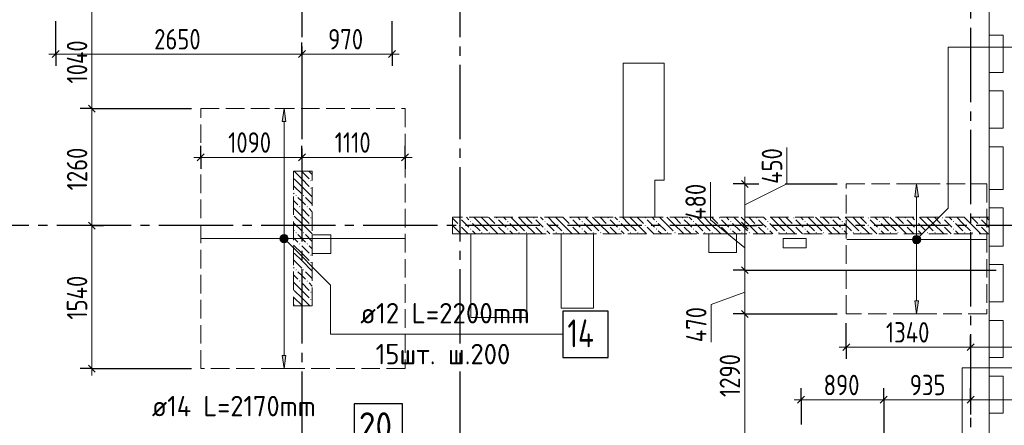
# Model space of a CAD drawing. Header units: millimetres. Extents: x 0 to 32165, y 0 to 42000.
# Tile 10 of 12: x 11585 to 22186, y 30320 to 34687. Entities that reach past the tile are written whole.
import ezdxf

# ---------------------------------------------------------------- set-up
doc = ezdxf.new("R2010")
doc.units = ezdxf.units.MM
doc.linetypes.add('______2', pattern=[270, 200, -70])
doc.linetypes.add('______5', pattern=[1100, 800, -100, 100, -100])
for name, color, linetype, lineweight in [('Standard', 7, 'Continuous', 25), ('ДОП Верх по У', 7, 'Continuous', 25), ('ЖБ Пилон', 180, 'Continuous', 25), ('Оси', 40, '______5', 18), ('Позиционная метка номер позиции', 7, 'Continuous', 13), ('Примечания', 7, 'Continuous', 25)]:
    doc.layers.add(name, color=color, linetype=linetype, lineweight=lineweight)
doc.layers.add('ЖБ Перекрытие верхний уровень', color=7, linetype='Continuous', lineweight=25, true_color=0xe0e0ff)
doc.layers.add('ЖБ Стена верхний уровень', color=7, linetype='Continuous', lineweight=25, true_color=0x006e00)
doc.styles.add('GOST 2.304-81', font='txt')
doc.styles.add('ISOCPEUR', font='txt')

msp = doc.modelspace()

# ---------------------------------------------------------------- hatches: boundary and pattern name
at = {"layer": 'ДОП Верх по У', "linetype": 'Continuous', "lineweight": 13, "transparency": 33554687}
for points in [[(14452, 33590), (14432, 33730), (14412, 33590)], [(21262, 32780), (21242, 32920), (21222, 32780)], [(14394, 32330), (14469, 32330), (14464, 32349)], [(14394, 32330), (14464, 32349), (14399, 32349)], [(14399, 32349), (14464, 32349), (14450, 32362)], [(14399, 32349), (14450, 32362), (14413, 32362)], [(14413, 32362), (14450, 32362), (14432, 32367)], [(21204, 32320), (21279, 32320), (21274, 32339)], [(21204, 32320), (21274, 32339), (21210, 32339)], [(21210, 32339), (21274, 32339), (21261, 32352)], [(21210, 32339), (21261, 32352), (21223, 32352)], [(21223, 32352), (21261, 32352), (21242, 32357)], [(14399, 32311), (14469, 32330), (14394, 32330)], [(14399, 32311), (14464, 32311), (14469, 32330)], [(14413, 32298), (14464, 32311), (14399, 32311)], [(14413, 32298), (14450, 32298), (14464, 32311)], [(14450, 32298), (14413, 32298), (14432, 32292)], [(21210, 32301), (21279, 32320), (21204, 32320)], [(21210, 32301), (21274, 32301), (21279, 32320)], [(21223, 32288), (21274, 32301), (21210, 32301)], [(21223, 32288), (21261, 32288), (21274, 32301)], [(21261, 32288), (21223, 32288), (21242, 32282)]]:
    msp.add_hatch(color=7, dxfattribs=at).paths.add_polyline_path(points)
for points in [[(21262, 31660), (21242, 31520), (21222, 31660)], [(14452, 31070), (14432, 30930), (14412, 31070)]]:
    msp.add_hatch(color=7, dxfattribs=at).paths.add_polyline_path(points, flags=16)
at = {"layer": 'ЖБ Пилон', "linetype": 'Continuous', "lineweight": 18, "transparency": 33554687}
for points in [[(14714, 32953), (14721, 32960), (14727, 32953), (14721, 32947)], [(14714, 32873), (14721, 32880), (14727, 32873), (14721, 32867)], [(14554, 32793), (14561, 32800), (14567, 32793), (14561, 32787)], [(14634, 32793), (14641, 32800), (14647, 32793), (14641, 32787)], [(14594, 32673), (14601, 32680), (14607, 32673), (14601, 32667)], [(14674, 32673), (14681, 32680), (14687, 32673), (14681, 32667)], [(14714, 32553), (14721, 32560), (14727, 32553), (14721, 32547)], [(14714, 32473), (14721, 32480), (14727, 32473), (14721, 32467)], [(14554, 32393), (14561, 32400), (14567, 32393), (14561, 32387)], [(14634, 32393), (14641, 32400), (14647, 32393), (14641, 32387)], [(14594, 32273), (14601, 32280), (14607, 32273), (14601, 32267)], [(14674, 32273), (14681, 32280), (14687, 32273), (14681, 32267)], [(14714, 32153), (14721, 32160), (14727, 32153), (14721, 32147)], [(14714, 32073), (14721, 32080), (14727, 32073), (14721, 32067)], [(14554, 31993), (14561, 32000), (14567, 31993), (14561, 31987)], [(14634, 31993), (14641, 32000), (14647, 31993), (14641, 31987)], [(14594, 31873), (14601, 31880), (14607, 31873), (14601, 31867)], [(14674, 31873), (14681, 31880), (14687, 31873), (14681, 31867)], [(14714, 31753), (14721, 31760), (14727, 31753), (14721, 31747)], [(14714, 31673), (14721, 31680), (14727, 31673), (14721, 31667)]]:
    msp.add_hatch(color=7, dxfattribs=at).paths.add_polyline_path(points, flags=16)
at = {"layer": 'ЖБ Стена верхний уровень', "linetype": 'Continuous', "lineweight": 18, "transparency": 33554687}
for points in [[(16314, 32553), (16321, 32560), (16327, 32553), (16321, 32547)], [(16714, 32553), (16721, 32560), (16727, 32553), (16721, 32547)], [(17114, 32553), (17121, 32560), (17127, 32553), (17121, 32547)], [(17514, 32553), (17521, 32560), (17527, 32553), (17521, 32547)], [(17914, 32553), (17921, 32560), (17927, 32553), (17921, 32547)], [(18314, 32553), (18321, 32560), (18327, 32553), (18321, 32547)], [(18714, 32553), (18721, 32560), (18727, 32553), (18721, 32547)], [(19114, 32553), (19121, 32560), (19127, 32553), (19121, 32547)], [(19514, 32553), (19521, 32560), (19527, 32553), (19521, 32547)], [(19914, 32553), (19921, 32560), (19927, 32553), (19921, 32547)], [(20314, 32553), (20321, 32560), (20327, 32553), (20321, 32547)], [(20714, 32553), (20721, 32560), (20727, 32553), (20721, 32547)], [(21114, 32553), (21121, 32560), (21127, 32553), (21121, 32547)], [(21514, 32553), (21521, 32560), (21527, 32553), (21521, 32547)], [(21914, 32553), (21921, 32560), (21927, 32553), (21921, 32547)], [(16314, 32473), (16321, 32480), (16327, 32473), (16321, 32467)], [(16434, 32513), (16441, 32520), (16447, 32513), (16441, 32507)], [(16714, 32473), (16721, 32480), (16727, 32473), (16721, 32467)], [(16834, 32513), (16841, 32520), (16847, 32513), (16841, 32507)], [(17114, 32473), (17121, 32480), (17127, 32473), (17121, 32467)], [(17234, 32513), (17241, 32520), (17247, 32513), (17241, 32507)], [(17514, 32473), (17521, 32480), (17527, 32473), (17521, 32467)], [(17634, 32513), (17641, 32520), (17647, 32513), (17641, 32507)], [(17914, 32473), (17921, 32480), (17927, 32473), (17921, 32467)], [(18034, 32513), (18041, 32520), (18047, 32513), (18041, 32507)], [(18314, 32473), (18321, 32480), (18327, 32473), (18321, 32467)], [(18434, 32513), (18441, 32520), (18447, 32513), (18441, 32507)], [(18714, 32473), (18721, 32480), (18727, 32473), (18721, 32467)], [(18834, 32513), (18841, 32520), (18847, 32513), (18841, 32507)], [(19114, 32473), (19121, 32480), (19127, 32473), (19121, 32467)], [(19234, 32513), (19241, 32520), (19247, 32513), (19241, 32507)], [(19514, 32473), (19521, 32480), (19527, 32473), (19521, 32467)], [(19634, 32513), (19641, 32520), (19647, 32513), (19641, 32507)], [(19914, 32473), (19921, 32480), (19927, 32473), (19921, 32467)], [(20034, 32513), (20041, 32520), (20047, 32513), (20041, 32507)], [(20314, 32473), (20321, 32480), (20327, 32473), (20321, 32467)], [(20434, 32513), (20441, 32520), (20447, 32513), (20441, 32507)], [(20714, 32473), (20721, 32480), (20727, 32473), (20721, 32467)], [(20834, 32513), (20841, 32520), (20847, 32513), (20841, 32507)], [(21114, 32473), (21121, 32480), (21127, 32473), (21121, 32467)], [(21234, 32513), (21241, 32520), (21247, 32513), (21241, 32507)], [(21514, 32473), (21521, 32480), (21527, 32473), (21521, 32467)], [(21634, 32513), (21641, 32520), (21647, 32513), (21641, 32507)], [(21914, 32473), (21921, 32480), (21927, 32473), (21921, 32467)], [(16244, 32397), (16247, 32393), (16244, 32390)], [(16434, 32433), (16441, 32440), (16447, 32433), (16441, 32427)], [(16554, 32393), (16561, 32400), (16567, 32393), (16561, 32387)], [(16634, 32393), (16641, 32400), (16647, 32393), (16641, 32387)], [(16834, 32433), (16841, 32440), (16847, 32433), (16841, 32427)], [(16954, 32393), (16961, 32400), (16967, 32393), (16961, 32387)], [(17034, 32393), (17041, 32400), (17047, 32393), (17041, 32387)], [(17234, 32433), (17241, 32440), (17247, 32433), (17241, 32427)], [(17354, 32393), (17361, 32400), (17367, 32393), (17361, 32387)], [(17434, 32393), (17441, 32400), (17447, 32393), (17441, 32387)], [(17634, 32433), (17641, 32440), (17647, 32433), (17641, 32427)], [(17754, 32393), (17761, 32400), (17767, 32393), (17761, 32387)], [(17834, 32393), (17841, 32400), (17847, 32393), (17841, 32387)], [(18034, 32433), (18041, 32440), (18047, 32433), (18041, 32427)], [(18154, 32393), (18161, 32400), (18167, 32393), (18161, 32387)], [(18234, 32393), (18241, 32400), (18247, 32393), (18241, 32387)], [(18434, 32433), (18441, 32440), (18447, 32433), (18441, 32427)], [(18554, 32393), (18561, 32400), (18567, 32393), (18561, 32387)], [(18634, 32393), (18641, 32400), (18647, 32393), (18641, 32387)], [(18834, 32433), (18841, 32440), (18847, 32433), (18841, 32427)], [(18954, 32393), (18961, 32400), (18967, 32393), (18961, 32387)], [(19034, 32393), (19041, 32400), (19047, 32393), (19041, 32387)], [(19234, 32433), (19241, 32440), (19247, 32433), (19241, 32427)], [(19354, 32393), (19361, 32400), (19367, 32393), (19361, 32387)], [(19434, 32393), (19441, 32400), (19447, 32393), (19441, 32387)], [(19634, 32433), (19641, 32440), (19647, 32433), (19641, 32427)], [(19754, 32393), (19761, 32400), (19767, 32393), (19761, 32387)], [(19834, 32393), (19841, 32400), (19847, 32393), (19841, 32387)], [(20034, 32433), (20041, 32440), (20047, 32433), (20041, 32427)], [(20154, 32393), (20161, 32400), (20167, 32393), (20161, 32387)], [(20234, 32393), (20241, 32400), (20247, 32393), (20241, 32387)], [(20434, 32433), (20441, 32440), (20447, 32433), (20441, 32427)], [(20554, 32393), (20561, 32400), (20567, 32393), (20561, 32387)], [(20634, 32393), (20641, 32400), (20647, 32393), (20641, 32387)], [(20834, 32433), (20841, 32440), (20847, 32433), (20841, 32427)], [(20954, 32393), (20961, 32400), (20967, 32393), (20961, 32387)], [(21034, 32393), (21041, 32400), (21047, 32393), (21041, 32387)], [(21234, 32433), (21241, 32440), (21247, 32433), (21241, 32427)], [(21354, 32393), (21361, 32400), (21367, 32393), (21361, 32387)], [(21434, 32393), (21441, 32400), (21447, 32393), (21441, 32387)], [(21634, 32433), (21641, 32440), (21647, 32433), (21641, 32427)], [(21754, 32393), (21761, 32400), (21767, 32393), (21761, 32387)], [(21834, 32393), (21841, 32400), (21847, 32393), (21841, 32387)]]:
    msp.add_hatch(color=7, dxfattribs=at).paths.add_polyline_path(points, flags=16)
at = {"layer": 'Позиционная метка номер позиции', "linetype": 'Continuous', "lineweight": 13, "transparency": 33554687}
for points in [[(14388, 32341), (14420, 32373), (14400, 32362)], [(14420, 32373), (14388, 32341), (14388, 32319)], [(14420, 32373), (14388, 32319), (14443, 32373)], [(14443, 32373), (14388, 32319), (14400, 32298)], [(14388, 32341), (14420, 32373), (14400, 32362)], [(14420, 32373), (14388, 32341), (14388, 32319)], [(14420, 32373), (14388, 32319), (14443, 32373)], [(14443, 32373), (14388, 32319), (14400, 32298)], [(14443, 32373), (14400, 32298), (14463, 32362)], [(14443, 32373), (14400, 32298), (14463, 32362)], [(14463, 32362), (14400, 32298), (14420, 32287)], [(14463, 32362), (14400, 32298), (14420, 32287)], [(14463, 32362), (14420, 32287), (14475, 32341)], [(14463, 32362), (14420, 32287), (14475, 32341)], [(14475, 32341), (14420, 32287), (14443, 32287)], [(14475, 32341), (14420, 32287), (14443, 32287)], [(14475, 32341), (14443, 32287), (14475, 32319)], [(14475, 32341), (14443, 32287), (14475, 32319)], [(21199, 32331), (21274, 32288), (21210, 32352)], [(21210, 32352), (21285, 32309), (21231, 32363)], [(21210, 32352), (21274, 32288), (21285, 32309)], [(21231, 32363), (21285, 32309), (21285, 32331)], [(21231, 32363), (21285, 32331), (21253, 32363)], [(21253, 32363), (21285, 32331), (21274, 32352)], [(14475, 32319), (14443, 32287), (14463, 32298)], [(14475, 32319), (14443, 32287), (14463, 32298)], [(21199, 32309), (21253, 32277), (21199, 32331)], [(21199, 32331), (21253, 32277), (21274, 32288)], [(21231, 32277), (21199, 32309), (21210, 32288)], [(21199, 32309), (21231, 32277), (21253, 32277)]]:
    msp.add_hatch(color=7, dxfattribs=at).paths.add_polyline_path(points)

# ---------------------------------------------------------------- linework, layer by layer
at = {"layer": 'Standard', "color": 251, "linetype": 'Continuous', "lineweight": -3, "true_color": 0x656565, "transparency": 33554687}
for p, q in [((11974, 34317), (11974, 34670)), ((15594, 34317), (15594, 34670)), ((11974, 34317), (11974, 34442)), ((14624, 34317), (14624, 34442)), ((15594, 34317), (15594, 34442)), ((11974, 34317), (11974, 34192)), ((14624, 34317), (14624, 34192)), ((14624, 34317), (14624, 34317)), ((15594, 34317), (15594, 34192)), ((12362, 33730), (12237, 33730)), ((12362, 33730), (12487, 33730)), ((12362, 33730), (13434, 33730)), ((13534, 33205), (13534, 33330)), ((14624, 33205), (14624, 33330)), ((15734, 33205), (15734, 33330)), ((13534, 33205), (13534, 33080)), ((13534, 33205), (13534, 33205)), ((14624, 33205), (14624, 33080)), ((14624, 33205), (14624, 33205)), ((15734, 33205), (15734, 33080)), ((15734, 33205), (15734, 33205)), ((19392, 32920), (19267, 32920)), ((19392, 32920), (19517, 32920)), ((19392, 32920), (19543, 32920)), ((12362, 32470), (12237, 32470)), ((12362, 32470), (12487, 32470)), ((12362, 32470), (12362, 32470)), ((19392, 32470), (19267, 32470)), ((19392, 32470), (19517, 32470)), ((19392, 32470), (19392, 32470)), ((19392, 31990), (19267, 31990)), ((19392, 31990), (19517, 31990)), ((19392, 31520), (19267, 31520)), ((19392, 31520), (19517, 31520)), ((20485, 31161), (20485, 31420)), ((20485, 31161), (20485, 31286)), ((21824, 31161), (21824, 31286)), ((20485, 31161), (20485, 31036)), ((21824, 31161), (21824, 31036)), ((21824, 31161), (21824, 31161)), ((12362, 30930), (12237, 30930)), ((12362, 30930), (12487, 30930)), ((12362, 30930), (13434, 30930)), ((19999, 30594), (19999, 30719)), ((20889, 30594), (20889, 30719)), ((21824, 30594), (21824, 30719)), ((19999, 30594), (19999, 30469)), ((19999, 30594), (19999, 30330)), ((20889, 30594), (20889, 30469)), ((20889, 30594), (20889, 29130)), ((21824, 30594), (21824, 30469)), ((21824, 30594), (21824, 30436))]:
    msp.add_line(p, q, dxfattribs=at)
at = {"layer": 'Standard', "color": 7, "linetype": 'Continuous', "lineweight": 13, "transparency": 33554687}
for p, q in [((12362, 34770), (12362, 33730)), ((11974, 34317), (11899, 34317)), ((11974, 34317), (14624, 34317)), ((14624, 34317), (15594, 34317)), ((15594, 34317), (15669, 34317)), ((12362, 33730), (12362, 32470)), ((19845, 32920), (19845, 33311)), ((13534, 33205), (13459, 33205)), ((13534, 33205), (14624, 33205)), ((14624, 33205), (15734, 33205)), ((15734, 33205), (15809, 33205)), ((19392, 32920), (19392, 32995)), ((19023, 32532), (19023, 32939)), ((19392, 32695), (19845, 32920)), ((12362, 32470), (12362, 30930)), ((19392, 32230), (19023, 32532)), ((19392, 32470), (19392, 31990)), ((19392, 31755), (19030, 31622)), ((19030, 31622), (19030, 31215)), ((20485, 31161), (20410, 31161)), ((20485, 31161), (21824, 31161)), ((21824, 31161), (23074, 31161)), ((12362, 30930), (12362, 30855)), ((19999, 30594), (19924, 30594)), ((19999, 30594), (20889, 30594)), ((20889, 30594), (21824, 30594)), ((21824, 30594), (23074, 30594))]:
    msp.add_line(p, q, dxfattribs=at)
at = {"layer": 'Standard', "color": 7, "linetype": 'Continuous', "lineweight": 25, "transparency": 33554687}
for p, q in [((11936, 34280), (12011, 34355)), ((14586, 34280), (14661, 34355)), ((15557, 34280), (15631, 34355)), ((12324, 33767), (12399, 33692)), ((13497, 33167), (13571, 33242)), ((14586, 33167), (14661, 33242)), ((15696, 33167), (15772, 33242)), ((19355, 32957), (19430, 32882)), ((12324, 32508), (12399, 32433)), ((19355, 32508), (19430, 32433)), ((19355, 32028), (19430, 31953)), ((19355, 31557), (19430, 31482)), ((20448, 31124), (20522, 31199)), ((21786, 31124), (21861, 31199)), ((12324, 30967), (12399, 30892)), ((19961, 30557), (20036, 30632)), ((20851, 30557), (20926, 30632)), ((21786, 30557), (21861, 30632))]:
    msp.add_line(p, q, dxfattribs=at)
at = {"layer": 'Standard', "color": 7, "linetype": 'Continuous', "lineweight": 13, "transparency": 33554687}
for points in [[(7674, 17930), (22024, 17930), (22024, 39170), (7674, 39170), (7674, 17930)], [(19392, 32920), (19392, 32615), (19392, 32615), (19392, 32470)], [(19392, 31990), (19392, 31945), (19392, 31945), (19392, 31520)], [(19392, 31520), (19392, 30713), (19392, 30713), (19392, 30230)]]:
    msp.add_lwpolyline(points, dxfattribs=at)
at = {"layer": 'Standard', "color": 251, "linetype": 'Continuous', "lineweight": -3, "true_color": 0x656565, "transparency": 33554687}
for points in [[(19828, 32920), (19864, 32920), (19864, 32920), (20385, 32920)], [(19392, 31990), (19399, 31990), (19399, 31990), (19651, 31990), (19651, 31990), (19713, 31990), (19713, 31990), (19751, 31990), (19751, 31990), (19752, 31990), (19752, 31990), (19763, 31990), (19763, 31990), (19772, 31990), (19772, 31990), (19814, 31990), (19814, 31990), (19815, 31990), (19815, 31990), (19821, 31990), (19821, 31990), (19823, 31990), (19823, 31990), (22099, 31990)], [(19392, 31520), (19558, 31520), (19558, 31520), (19653, 31520), (19653, 31520), (19710, 31520), (19710, 31520), (19712, 31520), (19712, 31520), (19729, 31520), (19729, 31520), (19743, 31520), (19743, 31520), (19806, 31520), (19806, 31520), (19808, 31520), (19808, 31520), (19818, 31520), (19818, 31520), (19821, 31520), (19821, 31520), (20385, 31520)]]:
    msp.add_lwpolyline(points, dxfattribs=at)
at = {"layer": 'ДОП Верх по У', "color": 251, "linetype": 'Continuous', "lineweight": 13, "true_color": 0x494949, "transparency": 33554687}
for p, q in [((14432, 33730), (14332, 33730)), ((14432, 33730), (14412, 33590)), ((14452, 33590), (14432, 33730)), ((14432, 33730), (14532, 33730)), ((14432, 33730), (14432, 33730)), ((14412, 33590), (14452, 33590)), ((14432, 32360), (14432, 33590)), ((21242, 32920), (21142, 32920)), ((21242, 32920), (21222, 32780)), ((21262, 32780), (21242, 32920)), ((21242, 32920), (21342, 32920)), ((21242, 32920), (21242, 32920)), ((21222, 32780), (21262, 32780)), ((21242, 32350), (21242, 32780)), ((14394, 32330), (14394, 32330)), ((14432, 31070), (14432, 32300)), ((14469, 32330), (14469, 32330)), ((21204, 32320), (21204, 32320)), ((21242, 31660), (21242, 32290)), ((21279, 32320), (21279, 32320)), ((21242, 31520), (21222, 31660)), ((21222, 31660), (21262, 31660)), ((21262, 31660), (21242, 31520)), ((21242, 31520), (21142, 31520)), ((21242, 31520), (21342, 31520)), ((21242, 31520), (21242, 31520)), ((14432, 30930), (14412, 31070)), ((14412, 31070), (14452, 31070)), ((14452, 31070), (14432, 30930)), ((14432, 30930), (14332, 30930)), ((14432, 30930), (14532, 30930)), ((14432, 30930), (14432, 30930))]:
    msp.add_line(p, q, dxfattribs=at)
at = {"layer": 'ДОП Верх по У', "color": 7, "linetype": 'Continuous', "lineweight": 18, "transparency": 33554687}
for p, q in [((13540, 32330), (15728, 32330)), ((20492, 32320), (21992, 32320))]:
    msp.add_line(p, q, dxfattribs=at)
at = {"layer": 'ДОП Верх по У', "color": 7, "linetype": 'Continuous', "lineweight": 13, "transparency": 33554687}
msp.add_line((15232, 31300), (17318, 31300), dxfattribs=at)
at = {"layer": 'ДОП Верх по У', "color": 7, "linetype": 'Continuous', "lineweight": 25, "transparency": 33554687}
for points in [[(17432, 31050), (17922, 31050), (17922, 31550), (17432, 31550), (17432, 31050)], [(15187, 30050), (15707, 30050), (15707, 30550), (15187, 30550), (15187, 30050)]]:
    msp.add_lwpolyline(points, dxfattribs=at)
at = {"layer": 'ДОП Верх по У', "color": 251, "linetype": 'Continuous', "lineweight": 13, "true_color": 0x494949, "transparency": 33554687}
for centre in [(14432, 32330), (21242, 32320)]:
    msp.add_circle(centre, 37.5, dxfattribs=at)
at = {"layer": 'ЖБ Перекрытие верхний уровень', "color": 7, "linetype": 'Continuous', "lineweight": 18, "transparency": 33554687}
for p, q in [((22024, 34120), (22024, 34520)), ((22024, 34520), (22174, 34520)), ((22174, 34520), (22174, 34120)), ((18524, 34220), (18084, 34220)), ((18084, 34220), (18084, 32960)), ((18524, 32960), (18524, 34220)), ((22174, 34120), (22024, 34120)), ((22024, 33520), (22024, 33920)), ((22024, 33920), (22174, 33920)), ((22174, 33920), (22174, 33520)), ((22174, 33520), (22024, 33520)), ((22024, 33320), (22174, 33320)), ((22024, 32860), (22024, 33320)), ((22174, 33320), (22174, 32860)), ((18084, 32960), (18084, 32560)), ((18424, 32960), (18524, 32960)), ((18424, 32560), (18424, 32960)), ((22174, 32860), (22024, 32860)), ((22024, 32660), (22174, 32660)), ((22024, 32560), (22024, 32660)), ((22174, 32660), (22174, 32250)), ((18084, 32560), (18424, 32560)), ((22024, 32250), (22024, 32560)), ((14934, 32370), (14734, 32370)), ((14734, 32370), (14734, 32170)), ((14934, 32170), (14934, 32370)), ((17044, 32380), (16444, 32380)), ((16444, 32380), (16444, 31480)), ((17044, 31480), (17044, 32380)), ((17764, 32380), (17414, 32380)), ((17414, 32380), (17414, 31580)), ((17764, 31580), (17764, 32380)), ((19304, 32380), (19004, 32380)), ((19004, 32380), (19004, 32180)), ((19304, 32180), (19304, 32380)), ((20054, 32330), (19804, 32330)), ((19804, 32330), (19804, 32230)), ((19804, 32230), (20054, 32230)), ((20054, 32230), (20054, 32330)), ((22174, 32250), (22024, 32250)), ((14734, 32170), (14934, 32170)), ((19004, 32180), (19304, 32180)), ((22024, 32050), (22174, 32050)), ((22024, 31650), (22024, 32050)), ((22174, 32050), (22174, 31650)), ((22174, 31650), (22024, 31650)), ((17414, 31580), (17764, 31580)), ((16444, 31480), (17044, 31480)), ((22024, 31050), (22024, 31450)), ((22024, 31450), (22174, 31450)), ((22174, 31450), (22174, 31050)), ((22174, 31050), (22024, 31050)), ((22024, 30450), (22024, 30850)), ((22024, 30850), (22174, 30850)), ((22174, 30850), (22174, 30450)), ((22174, 30450), (22024, 30450))]:
    msp.add_line(p, q, dxfattribs=at)
at = {"layer": 'ЖБ Пилон', "color": 253, "linetype": '______2', "lineweight": 13, "true_color": 0xa0a0a0, "transparency": 33554687}
for p, q in [((14534, 33055), (14534, 31605)), ((14734, 33055), (14534, 33055)), ((14734, 31605), (14734, 33055)), ((14534, 31605), (14734, 31605))]:
    msp.add_line(p, q, dxfattribs=at)
at = {"layer": 'ЖБ Пилон', "color": 9, "linetype": 'Continuous', "lineweight": 18, "true_color": 0xc7c7c7, "transparency": 33554687}
for p, q in [((14621, 32973), (14539, 33055)), ((14541, 32973), (14621, 32893)), ((14621, 33053), (14701, 32973)), ((14621, 32973), (14701, 32893)), ((14701, 33053), (14734, 33020)), ((14541, 32893), (14534, 32900)), ((14541, 32893), (14621, 32813)), ((14621, 32893), (14734, 32780)), ((14534, 32820), (14541, 32813)), ((14621, 32733), (14581, 32773)), ((14661, 32773), (14734, 32700)), ((14534, 32740), (14581, 32693)), ((14621, 32573), (14534, 32660)), ((14661, 32693), (14621, 32733)), ((14541, 32573), (14621, 32493)), ((14621, 32653), (14701, 32573)), ((14621, 32573), (14701, 32493)), ((14701, 32653), (14734, 32620)), ((14541, 32493), (14534, 32500)), ((14541, 32493), (14621, 32413)), ((14621, 32493), (14734, 32380)), ((14534, 32420), (14541, 32413)), ((14534, 32340), (14581, 32293)), ((14621, 32333), (14581, 32373)), ((14661, 32373), (14734, 32300)), ((14621, 32173), (14534, 32260)), ((14661, 32293), (14621, 32333)), ((14621, 32253), (14701, 32173)), ((14701, 32253), (14734, 32220)), ((14541, 32173), (14621, 32093)), ((14621, 32173), (14701, 32093)), ((14541, 32093), (14534, 32100)), ((14534, 32020), (14541, 32013)), ((14541, 32093), (14621, 32013)), ((14621, 32093), (14734, 31980)), ((14534, 31940), (14581, 31893)), ((14621, 31933), (14581, 31973)), ((14661, 31893), (14621, 31933)), ((14661, 31973), (14734, 31900)), ((14621, 31773), (14534, 31860)), ((14621, 31853), (14701, 31773)), ((14701, 31853), (14734, 31820)), ((14541, 31693), (14534, 31700)), ((14541, 31773), (14621, 31693)), ((14621, 31773), (14701, 31693)), ((14534, 31620), (14541, 31613)), ((14541, 31693), (14621, 31613)), ((14621, 31693), (14709, 31605))]:
    msp.add_line(p, q, dxfattribs=at)
at = {"layer": 'ЖБ Стена верхний уровень', "color": 251, "linetype": '______2', "lineweight": 13, "true_color": 0x656565, "transparency": 33554687}
for p, q in [((22024, 32560), (16244, 32560)), ((16244, 32560), (16244, 32380)), ((22024, 32380), (22024, 32560)), ((16244, 32380), (22024, 32380))]:
    msp.add_line(p, q, dxfattribs=at)
at = {"layer": 'ЖБ Стена верхний уровень', "color": 9, "linetype": 'Continuous', "lineweight": 18, "true_color": 0xc7c7c7, "transparency": 33554687}
for p, q in [((16244, 32550), (16301, 32493)), ((16394, 32560), (16421, 32533)), ((16541, 32493), (16474, 32560)), ((16554, 32560), (16621, 32493)), ((16634, 32560), (16701, 32493)), ((16794, 32560), (16821, 32533)), ((16941, 32493), (16874, 32560)), ((16954, 32560), (17021, 32493)), ((17034, 32560), (17101, 32493)), ((17194, 32560), (17221, 32533)), ((17341, 32493), (17274, 32560)), ((17354, 32560), (17421, 32493)), ((17434, 32560), (17501, 32493)), ((17594, 32560), (17621, 32533)), ((17741, 32493), (17674, 32560)), ((17754, 32560), (17821, 32493)), ((17834, 32560), (17901, 32493)), ((17994, 32560), (18021, 32533)), ((18141, 32493), (18074, 32560)), ((18154, 32560), (18221, 32493)), ((18234, 32560), (18301, 32493)), ((18394, 32560), (18421, 32533)), ((18541, 32493), (18474, 32560)), ((18554, 32560), (18621, 32493)), ((18634, 32560), (18701, 32493)), ((18794, 32560), (18821, 32533)), ((18941, 32493), (18874, 32560)), ((18954, 32560), (19021, 32493)), ((19034, 32560), (19101, 32493)), ((19194, 32560), (19221, 32533)), ((19341, 32493), (19274, 32560)), ((19354, 32560), (19421, 32493)), ((19434, 32560), (19501, 32493)), ((19594, 32560), (19621, 32533)), ((19741, 32493), (19674, 32560)), ((19754, 32560), (19821, 32493)), ((19834, 32560), (19901, 32493)), ((19994, 32560), (20021, 32533)), ((20141, 32493), (20074, 32560)), ((20154, 32560), (20221, 32493)), ((20234, 32560), (20301, 32493)), ((20394, 32560), (20421, 32533)), ((20541, 32493), (20474, 32560)), ((20554, 32560), (20621, 32493)), ((20634, 32560), (20701, 32493)), ((20794, 32560), (20821, 32533)), ((20941, 32493), (20874, 32560)), ((20954, 32560), (21021, 32493)), ((21034, 32560), (21101, 32493)), ((21194, 32560), (21221, 32533)), ((21341, 32493), (21274, 32560)), ((21354, 32560), (21421, 32493)), ((21434, 32560), (21501, 32493)), ((21594, 32560), (21621, 32533)), ((21741, 32493), (21674, 32560)), ((21754, 32560), (21821, 32493)), ((21834, 32560), (21901, 32493)), ((21994, 32560), (22021, 32533)), ((16244, 32470), (16334, 32380)), ((16381, 32493), (16341, 32533)), ((16341, 32453), (16414, 32380)), ((16421, 32453), (16381, 32493)), ((16461, 32493), (16541, 32413)), ((16541, 32493), (16621, 32413)), ((16621, 32493), (16734, 32380)), ((16781, 32493), (16741, 32533)), ((16741, 32453), (16814, 32380)), ((16821, 32453), (16781, 32493)), ((16861, 32493), (16941, 32413)), ((16941, 32493), (17021, 32413)), ((17021, 32493), (17134, 32380)), ((17181, 32493), (17141, 32533)), ((17141, 32453), (17214, 32380)), ((17221, 32453), (17181, 32493)), ((17261, 32493), (17341, 32413)), ((17341, 32493), (17421, 32413)), ((17421, 32493), (17534, 32380)), ((17581, 32493), (17541, 32533)), ((17541, 32453), (17614, 32380)), ((17621, 32453), (17581, 32493)), ((17661, 32493), (17741, 32413)), ((17741, 32493), (17821, 32413)), ((17821, 32493), (17934, 32380)), ((17981, 32493), (17941, 32533)), ((17941, 32453), (18014, 32380)), ((18021, 32453), (17981, 32493)), ((18061, 32493), (18141, 32413)), ((18141, 32493), (18221, 32413)), ((18221, 32493), (18334, 32380)), ((18381, 32493), (18341, 32533)), ((18341, 32453), (18414, 32380)), ((18421, 32453), (18381, 32493)), ((18461, 32493), (18541, 32413)), ((18541, 32493), (18621, 32413)), ((18621, 32493), (18734, 32380)), ((18781, 32493), (18741, 32533)), ((18741, 32453), (18814, 32380)), ((18821, 32453), (18781, 32493)), ((18861, 32493), (18941, 32413)), ((18941, 32493), (19021, 32413)), ((19021, 32493), (19134, 32380)), ((19181, 32493), (19141, 32533)), ((19141, 32453), (19214, 32380)), ((19221, 32453), (19181, 32493)), ((19261, 32493), (19341, 32413)), ((19341, 32493), (19421, 32413)), ((19421, 32493), (19534, 32380)), ((19581, 32493), (19541, 32533)), ((19541, 32453), (19614, 32380)), ((19621, 32453), (19581, 32493)), ((19661, 32493), (19741, 32413)), ((19741, 32493), (19821, 32413)), ((19821, 32493), (19934, 32380)), ((19981, 32493), (19941, 32533)), ((19941, 32453), (20014, 32380)), ((20021, 32453), (19981, 32493)), ((20061, 32493), (20141, 32413)), ((20141, 32493), (20221, 32413)), ((20221, 32493), (20334, 32380)), ((20381, 32493), (20341, 32533)), ((20341, 32453), (20414, 32380)), ((20421, 32453), (20381, 32493)), ((20461, 32493), (20541, 32413)), ((20541, 32493), (20621, 32413)), ((20621, 32493), (20734, 32380)), ((20781, 32493), (20741, 32533)), ((20741, 32453), (20814, 32380)), ((20821, 32453), (20781, 32493)), ((20861, 32493), (20941, 32413)), ((20941, 32493), (21021, 32413)), ((21021, 32493), (21134, 32380)), ((21181, 32493), (21141, 32533)), ((21141, 32453), (21214, 32380)), ((21221, 32453), (21181, 32493)), ((21261, 32493), (21341, 32413)), ((21341, 32493), (21421, 32413)), ((21421, 32493), (21534, 32380)), ((21581, 32493), (21541, 32533)), ((21541, 32453), (21614, 32380)), ((21621, 32453), (21581, 32493)), ((21661, 32493), (21741, 32413)), ((21741, 32493), (21821, 32413)), ((21821, 32493), (21934, 32380)), ((21981, 32493), (21941, 32533)), ((21941, 32453), (22014, 32380)), ((22021, 32453), (21981, 32493)), ((16461, 32413), (16494, 32380)), ((16861, 32413), (16894, 32380)), ((17261, 32413), (17294, 32380)), ((17661, 32413), (17694, 32380)), ((18061, 32413), (18094, 32380)), ((18461, 32413), (18494, 32380)), ((18861, 32413), (18894, 32380)), ((19261, 32413), (19294, 32380)), ((19661, 32413), (19694, 32380)), ((20061, 32413), (20094, 32380)), ((20461, 32413), (20494, 32380)), ((20861, 32413), (20894, 32380)), ((21261, 32413), (21294, 32380)), ((21661, 32413), (21694, 32380))]:
    msp.add_line(p, q, dxfattribs=at)
at = {"layer": 'Оси', "color": 8, "linetype": '______5', "lineweight": -3, "transparency": 33554687}
for p, q in [((21824, 40100), (21824, 15930)), ((14624, 39700), (14624, 15930)), ((16324, 39700), (16324, 15930)), ((24884, 32470), (3600, 32470))]:
    msp.add_line(p, q, dxfattribs=at)
at = {"layer": 'Позиционная метка номер позиции', "color": 7, "linetype": 'Continuous', "lineweight": 13, "transparency": 33554687}
for p, q in [((14400, 32362), (14400, 32362)), ((14400, 32362), (14400, 32362)), ((14463, 32362), (14463, 32362)), ((14463, 32362), (14463, 32362)), ((21210, 32352), (21210, 32352)), ((21274, 32352), (21274, 32352)), ((14400, 32298), (14400, 32298)), ((14400, 32298), (14400, 32298)), ((14463, 32298), (14463, 32298)), ((14463, 32298), (14463, 32298)), ((21210, 32288), (21210, 32288)), ((21274, 32288), (21274, 32288))]:
    msp.add_line(p, q, dxfattribs=at)
for points in [[(21242, 32320), (21581, 32659), (21581, 34390), (26774, 34390)], [(14432, 32330), (14932, 31830), (14932, 31300), (17432, 31300)], [(14432, 32330), (14932, 31830), (14932, 31300), (17432, 31300)], [(21441, 29830), (21731, 30120), (21731, 30940), (26774, 30940)]]:
    msp.add_lwpolyline(points, dxfattribs=at)
for centre in [(14432, 32330), (14432, 32330), (21242, 32320)]:
    msp.add_circle(centre, 45, dxfattribs=at)
at = {"layer": 'Примечания', "color": 7, "linetype": '______2', "lineweight": 18, "transparency": 33554687}
for p, q in [((13534, 33730), (15734, 33730)), ((13534, 30930), (13534, 33730)), ((15734, 33730), (15734, 30930)), ((20485, 32920), (21999, 32920)), ((20485, 31520), (20485, 32920)), ((21999, 32920), (21999, 31520)), ((21999, 31520), (20485, 31520)), ((15734, 30930), (13534, 30930))]:
    msp.add_line(p, q, dxfattribs=at)

# ---------------------------------------------------------------- texts
at = {"layer": 'Standard', "color": 7, "linetype": 'Continuous', "lineweight": 25, "transparency": 33554687, "char_height": 220, "attachment_point": 7, "rotation": 90, "style": 'GOST 2.304-81'}
for s, insert, width in [('1040', (12312, 34000), 625.73), ('1260', (12312, 32850), 625.73), ('450', (19795, 32920), 516.4), ('480', (18973, 32532), 531.97), ('1540', (12312, 31458), 610.17), ('470', (18980, 31215), 531.97), ('1290', (19342, 30625), 625.73)]:
    msp.add_mtext(s, dxfattribs=dict(at, insert=insert, width=width))
at = {"layer": 'Standard', "color": 7, "linetype": 'Continuous', "lineweight": 25, "transparency": 33554687, "char_height": 220, "attachment_point": 7, "style": 'GOST 2.304-81'}
for s, insert, width in [('2650', (13033, 34367), 657.06), ('970', (14906, 34367), 531.96), ('1090', (13829, 33255), 625.74), ('1110', (14976, 33255), 531.97), ('1340', (20912, 31211), 610.17), ('890', (20241, 30644), 531.96), ('935', (21169, 30644), 500.82)]:
    msp.add_mtext(s, dxfattribs=dict(at, insert=insert, width=width))
at = {"layer": 'ДОП Верх по У', "color": 7, "linetype": 'Continuous', "lineweight": 13, "transparency": 33554687, "attachment_point": 7, "style": 'ISOCPEUR'}
for s, insert, char_height, width in [('\\W0.96;ø12 L=2200mm ', (15252, 31417), 220, 2150.52), ('\\W0.76;14', (17482, 31160), 300, 504.57), ('\\W0.95;15шт. ш.200 ', (15417, 30977), 220, 1819.89), ('\\W0.94;ø14 L=2170mm ', (13007, 30417), 220, 2126.49), ('\\W0.87;20', (15237, 30160), 300, 550.82)]:
    msp.add_mtext(s, dxfattribs=dict(at, insert=insert, char_height=char_height, width=width))

doc.saveas('drawing.dxf')
